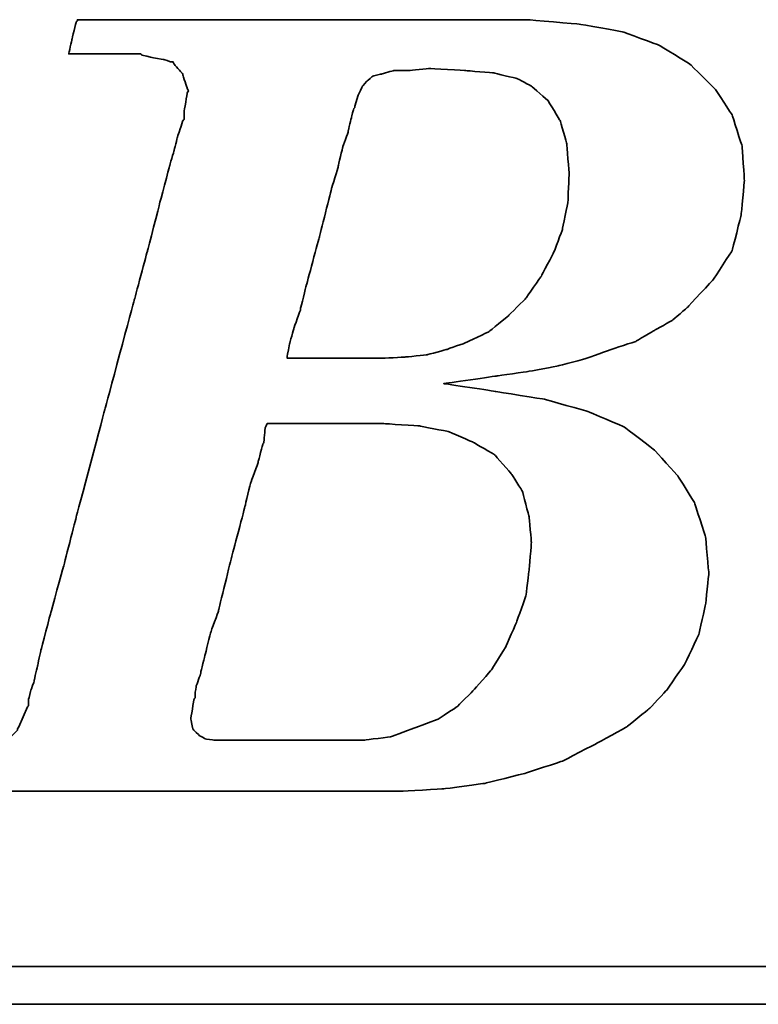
# Model space of a CAD drawing. Header units: millimetres. Extents: x 206 to 363, y 470 to 558.
# Tile 29 of 46: x 324.92 to 326.49, y 514.51 to 516.59. Entities that reach past the tile are written whole.
import ezdxf

# ---------------------------------------------------------------- set-up
doc = ezdxf.new("R2010")
doc.units = ezdxf.units.MM
doc.header["$LTSCALE"] = 0.1
doc.layers.add('DIM', color=4, linetype='CONTINUOUS')
doc.layers.add('layer 1', color=7, linetype='CONTINUOUS')

# ---------------------------------------------------------------- blocks, each defined once
blk = doc.blocks.new('TBI MOTION logo(完整正式版)')
at = {"layer": 'layer 1', "color": 22, "lineweight": 35}
for points, knots in [([(-64.65375, -6.86375), (-64.65375, -6.86375), (-64.84375, -7.29625), (-64.84375, -7.29625), (-64.84375, -7.29625), (-64.84375, -7.29625), (-64.86875, -7.34375), (-64.86875, -7.34375), (-64.86875, -7.34375), (-64.86875, -7.34375), (-64.86875, -7.36875), (-64.86875, -7.36875), (-64.86875, -7.36875), (-64.86875, -7.36875), (-65.15375, -7.65375), (-65.15375, -7.65375), (-65.15375, -7.65375), (-65.15375, -7.65375), (-65.17875, -7.65375), (-65.17875, -7.65375), (-65.17875, -7.65375), (-65.17875, -7.65375), (-65.20375, -7.67875), (-65.20375, -7.67875), (-65.20375, -7.67875), (-65.20375, -7.67875), (-65.58875, -7.87125), (-65.58875, -7.87125), (-65.58875, -7.87125), (-65.58875, -7.87125), (-65.63375, -7.87125), (-65.63375, -7.87125), (-65.63375, -7.87125), (-65.63375, -7.87125), (-65.65875, -7.89375), (-65.65875, -7.89375), (-65.65875, -7.89375), (-65.65875, -7.89375), (-66.09375, -7.94375), (-66.09375, -7.94375), (-66.09375, -7.94375), (-66.09375, -7.94375), (-66.11375, -7.94375), (-66.11375, -7.94375), (-66.11375, -7.94375), (-66.11375, -7.94375), (-66.16375, -7.94375), (-66.16375, -7.94375), (-66.16375, -7.94375), (-66.16375, -7.94375), (-66.30875, -7.94375), (-66.30875, -7.94375), (-66.30875, -7.94375), (-66.30875, -7.94375), (-66.69375, -7.94375), (-66.69375, -7.94375), (-66.69375, -7.94375), (-66.69375, -7.94375), (-67.07375, -7.94375), (-67.07375, -7.94375), (-67.07375, -7.94375), (-67.07375, -7.94375), (-67.12375, -7.94375), (-67.12375, -7.94375), (-67.12375, -7.94375), (-67.12375, -7.94375), (-67.12375, -7.96625), (-67.12375, -7.96625), (-67.12375, -7.96625), (-67.12375, -7.96625), (-67.14875, -7.99125), (-67.14875, -7.99125), (-67.14875, -7.99125), (-67.14875, -7.99125), (-67.24375, -8.34875), (-67.24375, -8.34875), (-67.24375, -8.34875), (-67.24375, -8.34875), (-67.31375, -8.68625), (-67.31375, -8.68625), (-67.31375, -8.68625), (-67.31375, -8.68625), (-67.26875, -8.68625), (-67.26875, -8.68625), (-67.26875, -8.68625), (-67.26875, -8.68625), (-67.07375, -8.68625), (-67.07375, -8.68625), (-67.07375, -8.68625), (-67.07375, -8.68625), (-66.54875, -8.68625), (-66.54875, -8.68625), (-66.54875, -8.68625), (-66.54875, -8.68625), (-65.82625, -8.68625), (-65.82625, -8.68625), (-65.82625, -8.68625), (-65.82625, -8.68625), (-65.01375, -8.68625), (-65.01375, -8.68625), (-65.01375, -8.68625), (-65.01375, -8.68625), (-64.05375, -8.68625), (-64.05375, -8.68625), (-64.05375, -8.68625), (-64.05375, -8.68625), (-62.08375, -8.68625), (-62.08375, -8.68625), (-62.08375, -8.68625), (-62.08375, -8.68625), (-60.06875, -8.68625), (-60.06875, -8.68625), (-60.06875, -8.68625), (-60.06875, -8.68625), (-59.10875, -8.68625), (-59.10875, -8.68625), (-59.10875, -8.68625), (-59.10875, -8.68625), (-58.29375, -8.68625), (-58.29375, -8.68625), (-58.29375, -8.68625), (-58.29375, -8.68625), (-57.57375, -8.68625), (-57.57375, -8.68625), (-57.57375, -8.68625), (-57.57375, -8.68625), (-57.04875, -8.68625), (-57.04875, -8.68625), (-57.04875, -8.68625), (-57.04875, -8.68625), (-56.85375, -8.68625), (-56.85375, -8.68625), (-56.85375, -8.68625), (-56.85375, -8.68625), (-56.70875, -8.68625), (-56.70875, -8.68625), (-56.70875, -8.68625), (-56.70875, -8.68625), (-56.61375, -8.68625), (-56.61375, -8.68625), (-56.61375, -8.68625), (-56.61375, -8.68625), (-56.56875, -8.68625), (-56.56875, -8.68625), (-56.56875, -8.68625), (-56.56875, -8.68625), (-55.65375, -8.63875), (-55.65375, -8.63875), (-55.65375, -8.63875), (-55.65375, -8.63875), (-54.76875, -8.51875), (-54.76875, -8.51875), (-54.76875, -8.51875), (-54.76875, -8.51875), (-53.90375, -8.30375), (-53.90375, -8.30375), (-53.90375, -8.30375), (-53.90375, -8.30375), (-53.08875, -8.03875), (-53.08875, -8.03875), (-53.08875, -8.03875), (-53.08875, -8.03875), (-52.34375, -7.65375), (-52.34375, -7.65375), (-52.34375, -7.65375), (-52.34375, -7.65375), (-51.69875, -7.29625), (-51.69875, -7.29625), (-51.69875, -7.29625), (-51.69875, -7.29625), (-51.21875, -6.91125), (-51.21875, -6.91125), (-51.21875, -6.91125), (-51.21875, -6.91125), (-50.83375, -6.50375), (-50.83375, -6.50375), (-50.83375, -6.50375), (-50.83375, -6.50375), (-50.44875, -5.94875), (-50.44875, -5.94875), (-50.44875, -5.94875), (-50.44875, -5.94875), (-50.13875, -5.30375), (-50.13875, -5.30375), (-50.13875, -5.30375), (-50.13875, -5.30375), (-49.99375, -4.65375), (-49.99375, -4.65375), (-49.99375, -4.65375), (-49.99375, -4.65375), (-49.92375, -3.98375), (-49.92375, -3.98375), (-49.92375, -3.98375), (-49.92375, -3.98375), (-49.99375, -3.19374), (-49.99375, -3.19374), (-49.99375, -3.19374), (-49.99375, -3.19374), (-50.23374, -2.44874), (-50.23374, -2.44874), (-50.23374, -2.44874), (-50.23374, -2.44874), (-50.59375, -1.87374), (-50.59375, -1.87374), (-50.59375, -1.87374), (-50.59375, -1.87374), (-51.09875, -1.31874), (-51.09875, -1.31874), (-51.09875, -1.31874), (-51.09875, -1.31874), (-51.74375, -0.81875), (-51.74375, -0.81875), (-51.74375, -0.81875), (-51.74375, -0.81875), (-52.53875, -0.48125), (-52.53875, -0.48125), (-52.53875, -0.48125), (-52.53875, -0.48125), (-53.47375, -0.21875), (-53.47375, -0.21875), (-53.47375, -0.21875), (-53.47375, -0.21875), (-54.52875, -0.04874), (-54.52875, -0.04874), (-54.52875, -0.04874), (-54.52875, -0.04874), (-55.65375, 0.12125), (-55.65375, 0.12125), (-55.65375, 0.12125), (-55.65375, 0.12125), (-54.50375, 0.28624), (-54.50375, 0.28624), (-54.50375, 0.28624), (-54.50375, 0.28624), (-53.83375, 0.38124), (-53.83375, 0.38124), (-53.83375, 0.38124), (-53.83375, 0.38124), (-53.18375, 0.50125), (-53.18375, 0.50125), (-53.18375, 0.50125), (-53.18375, 0.50125), (-52.55875, 0.66874), (-52.55875, 0.66874), (-52.55875, 0.66874), (-52.55875, 0.66874), (-52.03375, 0.86124), (-52.03375, 0.86124), (-52.03375, 0.86124), (-52.03375, 0.86124), (-51.50374, 1.03124), (-51.50374, 1.03124), (-51.50374, 1.03124), (-51.50374, 1.03124), (-51.09875, 1.27125), (-51.09875, 1.27125), (-51.09875, 1.27125), (-51.09875, 1.27125), (-50.71375, 1.48624), (-50.71375, 1.48624), (-50.71375, 1.48624), (-50.71375, 1.48624), (-50.37625, 1.77625), (-50.37625, 1.77625), (-50.37625, 1.77625), (-50.37625, 1.77625), (-49.82375, 2.37625), (-49.82375, 2.37625), (-49.82375, 2.37625), (-49.82375, 2.37625), (-49.41875, 2.99625), (-49.41875, 2.99625), (-49.41875, 2.99625), (-49.41875, 2.99625), (-49.22375, 3.76625), (-49.22375, 3.76625), (-49.22375, 3.76625), (-49.22375, 3.76625), (-49.15375, 4.50874), (-49.15375, 4.50874), (-49.15375, 4.50874), (-49.15375, 4.50874), (-49.20375, 5.25125), (-49.20375, 5.25125), (-49.20375, 5.25125), (-49.20375, 5.25125), (-49.41875, 5.92625), (-49.41875, 5.92625), (-49.41875, 5.92625), (-49.41875, 5.92625), (-49.77875, 6.47625), (-49.77875, 6.47625), (-49.77875, 6.47625), (-49.77875, 6.47625), (-50.33125, 7.02624), (-50.33125, 7.02624), (-50.33125, 7.02624), (-50.33125, 7.02624), (-51.00125, 7.43625), (-51.00125, 7.43625), (-51.00125, 7.43625), (-51.00125, 7.43625), (-51.79375, 7.72625), (-51.79375, 7.72625), (-51.79375, 7.72625), (-51.79375, 7.72625), (-52.72875, 7.89124), (-52.72875, 7.89124), (-52.72875, 7.89124), (-52.72875, 7.89124), (-53.83375, 7.98625), (-53.83375, 7.98625), (-53.83375, 7.98625), (-53.83375, 7.98625), (-53.92875, 7.98625), (-53.92875, 7.98625), (-53.92875, 7.98625), (-53.92875, 7.98625), (-54.26375, 7.98625), (-54.26375, 7.98625), (-54.26375, 7.98625), (-54.26375, 7.98625), (-54.74375, 7.98625), (-54.74375, 7.98625), (-54.74375, 7.98625), (-54.74375, 7.98625), (-55.36875, 7.98625), (-55.36875, 7.98625), (-55.36875, 7.98625), (-55.36875, 7.98625), (-56.13375, 7.98625), (-56.13375, 7.98625), (-56.13375, 7.98625), (-56.13375, 7.98625), (-56.94875, 7.98625), (-56.94875, 7.98625), (-56.94875, 7.98625), (-56.94875, 7.98625), (-58.77625, 7.98625), (-58.77625, 7.98625), (-58.77625, 7.98625), (-58.77625, 7.98625), (-60.59875, 7.98625), (-60.59875, 7.98625), (-60.59875, 7.98625), (-60.59875, 7.98625), (-61.41375, 7.98625), (-61.41375, 7.98625), (-61.41375, 7.98625), (-61.41375, 7.98625), (-62.17875, 7.98625), (-62.17875, 7.98625), (-62.17875, 7.98625), (-62.17875, 7.98625), (-62.80375, 7.98625), (-62.80375, 7.98625), (-62.80375, 7.98625), (-62.80375, 7.98625), (-63.30625, 7.98625), (-63.30625, 7.98625), (-63.30625, 7.98625), (-63.30625, 7.98625), (-63.57375, 7.98625), (-63.57375, 7.98625), (-63.57375, 7.98625), (-63.57375, 7.98625), (-63.57375, 7.96375), (-63.57375, 7.96375), (-63.57375, 7.96375), (-63.57375, 7.96375), (-63.59875, 7.94125), (-63.59875, 7.94125), (-63.59875, 7.94125), (-63.59875, 7.94125), (-63.69375, 7.55625), (-63.69375, 7.55625), (-63.69375, 7.55625), (-63.69375, 7.55625), (-63.76375, 7.24624), (-63.76375, 7.24624), (-63.76375, 7.24624), (-63.76375, 7.24624), (-63.23875, 7.24624), (-63.23875, 7.24624), (-63.23875, 7.24624), (-63.23875, 7.24624), (-62.75875, 7.24624), (-62.75875, 7.24624), (-62.75875, 7.24624), (-62.75875, 7.24624), (-62.61125, 7.24624), (-62.61125, 7.24624), (-62.61125, 7.24624), (-62.61125, 7.24624), (-62.56625, 7.24624), (-62.56625, 7.24624), (-62.56625, 7.24624), (-62.56625, 7.24624), (-62.22875, 7.24624), (-62.22875, 7.24624), (-62.22875, 7.24624), (-62.22875, 7.24624), (-62.20375, 7.24624), (-62.20375, 7.24624), (-62.20375, 7.24624), (-62.20375, 7.24624), (-62.17875, 7.21875), (-62.17875, 7.21875), (-62.17875, 7.21875), (-62.17875, 7.21875), (-61.96375, 7.17125), (-61.96375, 7.17125), (-61.96375, 7.17125), (-61.96375, 7.17125), (-61.72375, 7.12624), (-61.72375, 7.12624), (-61.72375, 7.12624), (-61.72375, 7.12624), (-61.70375, 7.12624), (-61.70375, 7.12624), (-61.70375, 7.12624), (-61.70375, 7.12624), (-61.55875, 7.07624), (-61.55875, 7.07624), (-61.55875, 7.07624), (-61.55875, 7.07624), (-61.50875, 7.07624), (-61.50875, 7.07624), (-61.50875, 7.07624), (-61.50875, 7.07624), (-61.48375, 7.02624), (-61.48375, 7.02624), (-61.48375, 7.02624), (-61.48375, 7.02624), (-61.31875, 6.83375), (-61.31875, 6.83375), (-61.31875, 6.83375), (-61.31875, 6.83375), (-61.29375, 6.81125), (-61.29375, 6.81125), (-61.29375, 6.81125), (-61.29375, 6.81125), (-61.29375, 6.78625), (-61.29375, 6.78625), (-61.29375, 6.78625), (-61.29375, 6.78625), (-61.19875, 6.50124), (-61.19875, 6.50124), (-61.19875, 6.50124), (-61.19875, 6.50124), (-61.17375, 6.45124), (-61.17375, 6.45124), (-61.17375, 6.45124), (-61.17375, 6.45124), (-61.19875, 6.40625), (-61.19875, 6.40625), (-61.19875, 6.40625), (-61.19875, 6.40625), (-61.26875, 5.99624), (-61.26875, 5.99624), (-61.26875, 5.99624), (-61.26875, 5.99624), (-61.26875, 5.85125), (-61.26875, 5.85125), (-61.26875, 5.85125), (-61.26875, 5.85125), (-61.26875, 5.82625), (-61.26875, 5.82625), (-61.26875, 5.82625), (-61.26875, 5.82625), (-61.29375, 5.80625), (-61.29375, 5.80625), (-61.29375, 5.80625), (-61.29375, 5.80625), (-61.34125, 5.66125), (-61.34125, 5.66125), (-61.34125, 5.66125), (-61.34125, 5.66125), (-61.41375, 5.44625), (-61.41375, 5.44625), (-61.41375, 5.44625), (-61.41375, 5.44625), (-61.48375, 5.15625), (-61.48375, 5.15625), (-61.48375, 5.15625), (-61.48375, 5.15625), (-61.58375, 4.82124), (-61.58375, 4.82124), (-61.58375, 4.82124), (-61.58375, 4.82124), (-61.79875, 4.00375), (-61.79875, 4.00375), (-61.79875, 4.00375), (-61.79875, 4.00375), (-62.05875, 2.99625), (-62.05875, 2.99625), (-62.05875, 2.99625), (-62.05875, 2.99625), (-62.34875, 1.91625), (-62.34875, 1.91625), (-62.34875, 1.91625), (-62.34875, 1.91625), (-62.97375, -0.41124), (-62.97375, -0.41124), (-62.97375, -0.41124), (-62.97375, -0.41124), (-63.59875, -2.75875), (-63.59875, -2.75875), (-63.59875, -2.75875), (-63.59875, -2.75875), (-63.88375, -3.86374), (-63.88375, -3.86374), (-63.88375, -3.86374), (-63.88375, -3.86374), (-64.14875, -4.82374), (-64.14875, -4.82374), (-64.14875, -4.82374), (-64.14875, -4.82374), (-64.36375, -5.64125), (-64.36375, -5.64125), (-64.36375, -5.64125), (-64.36375, -5.64125), (-64.43625, -5.97625), (-64.43625, -5.97625), (-64.43625, -5.97625), (-64.43625, -5.97625), (-64.50875, -6.28625), (-64.50875, -6.28625), (-64.50875, -6.28625), (-64.50875, -6.28625), (-64.50875, -6.30875), (-64.50875, -6.30875), (-64.50875, -6.30875), (-64.50875, -6.30875), (-64.57875, -6.50375), (-64.57875, -6.50375), (-64.57875, -6.50375), (-64.57875, -6.50375), (-64.62875, -6.69625), (-64.62875, -6.69625), (-64.62875, -6.69625), (-64.62875, -6.69625), (-64.62875, -6.76875), (-64.62875, -6.76875), (-64.62875, -6.76875), (-64.62875, -6.76875), (-64.62875, -6.81375), (-64.62875, -6.81375), (-64.62875, -6.81375), (-64.62875, -6.81375), (-64.62875, -6.83875), (-64.62875, -6.83875), (-64.62875, -6.83875), (-64.62875, -6.83875), (-64.65375, -6.86375), (-64.65375, -6.86375)], [0, 0, 0, 0, 0.00719424, 0.00719424, 0.00719424, 0.00719425, 0.01438849, 0.01438849, 0.01438849, 0.0143885, 0.02158273, 0.02158273, 0.02158273, 0.02158274, 0.02877698, 0.02877698, 0.02877698, 0.02877699, 0.03597122, 0.03597122, 0.03597122, 0.03597123, 0.04316547, 0.04316547, 0.04316547, 0.04316548, 0.05035971, 0.05035971, 0.05035971, 0.05035972, 0.05755396, 0.05755396, 0.05755396, 0.05755397, 0.0647482, 0.0647482, 0.0647482, 0.06474821, 0.07194245, 0.07194245, 0.07194245, 0.07194246, 0.07913669, 0.07913669, 0.07913669, 0.0791367, 0.08633094, 0.08633094, 0.08633094, 0.08633095, 0.09352518, 0.09352518, 0.09352518, 0.09352519, 0.10071942, 0.10071942, 0.10071942, 0.10071943, 0.10791367, 0.10791367, 0.10791367, 0.10791368, 0.11510791, 0.11510791, 0.11510791, 0.11510792, 0.12230216, 0.12230216, 0.12230216, 0.12230217, 0.1294964, 0.1294964, 0.1294964, 0.12949641, 0.13669065, 0.13669065, 0.13669065, 0.13669066, 0.14388489, 0.14388489, 0.14388489, 0.1438849, 0.15107914, 0.15107914, 0.15107914, 0.15107915, 0.15827338, 0.15827338, 0.15827338, 0.15827339, 0.16546763, 0.16546763, 0.16546763, 0.16546764, 0.17266187, 0.17266187, 0.17266187, 0.17266188, 0.17985612, 0.17985612, 0.17985612, 0.17985613, 0.18705036, 0.18705036, 0.18705036, 0.18705037, 0.1942446, 0.1942446, 0.1942446, 0.19424461, 0.20143885, 0.20143885, 0.20143885, 0.20143886, 0.20863309, 0.20863309, 0.20863309, 0.2086331, 0.21582734, 0.21582734, 0.21582734, 0.21582735, 0.22302158, 0.22302158, 0.22302158, 0.22302159, 0.23021583, 0.23021583, 0.23021583, 0.23021584, 0.23741007, 0.23741007, 0.23741007, 0.23741008, 0.24460432, 0.24460432, 0.24460432, 0.24460433, 0.25179856, 0.25179856, 0.25179856, 0.25179857, 0.25899281, 0.25899281, 0.25899281, 0.25899282, 0.26618705, 0.26618705, 0.26618705, 0.26618706, 0.27338129, 0.27338129, 0.27338129, 0.2733813, 0.28057554, 0.28057554, 0.28057554, 0.28057555, 0.28776978, 0.28776978, 0.28776978, 0.28776979, 0.29496403, 0.29496403, 0.29496403, 0.29496404, 0.30215827, 0.30215827, 0.30215827, 0.30215828, 0.30935252, 0.30935252, 0.30935252, 0.30935253, 0.31654676, 0.31654676, 0.31654676, 0.31654677, 0.32374101, 0.32374101, 0.32374101, 0.32374102, 0.33093525, 0.33093525, 0.33093525, 0.33093526, 0.3381295, 0.3381295, 0.3381295, 0.33812951, 0.34532374, 0.34532374, 0.34532374, 0.34532375, 0.35251799, 0.35251799, 0.35251799, 0.352518, 0.35971223, 0.35971223, 0.35971223, 0.35971224, 0.36690647, 0.36690647, 0.36690647, 0.36690648, 0.37410072, 0.37410072, 0.37410072, 0.37410073, 0.38129496, 0.38129496, 0.38129496, 0.38129497, 0.38848921, 0.38848921, 0.38848921, 0.38848922, 0.39568345, 0.39568345, 0.39568345, 0.39568346, 0.4028777, 0.4028777, 0.4028777, 0.40287771, 0.41007194, 0.41007194, 0.41007194, 0.41007195, 0.41726619, 0.41726619, 0.41726619, 0.4172662, 0.42446043, 0.42446043, 0.42446043, 0.42446044, 0.43165468, 0.43165468, 0.43165468, 0.43165469, 0.43884892, 0.43884892, 0.43884892, 0.43884893, 0.44604317, 0.44604317, 0.44604317, 0.44604318, 0.45323741, 0.45323741, 0.45323741, 0.45323742, 0.46043165, 0.46043165, 0.46043165, 0.46043166, 0.4676259, 0.4676259, 0.4676259, 0.46762591, 0.47482014, 0.47482014, 0.47482014, 0.47482015, 0.48201439, 0.48201439, 0.48201439, 0.4820144, 0.48920863, 0.48920863, 0.48920863, 0.48920864, 0.49640288, 0.49640288, 0.49640288, 0.49640289, 0.50359712, 0.50359712, 0.50359712, 0.50359713, 0.51079137, 0.51079137, 0.51079137, 0.51079138, 0.51798561, 0.51798561, 0.51798561, 0.51798562, 0.52517986, 0.52517986, 0.52517986, 0.52517987, 0.5323741, 0.5323741, 0.5323741, 0.53237411, 0.53956835, 0.53956835, 0.53956835, 0.53956836, 0.54676259, 0.54676259, 0.54676259, 0.5467626, 0.55395683, 0.55395683, 0.55395683, 0.55395684, 0.56115108, 0.56115108, 0.56115108, 0.56115109, 0.56834532, 0.56834532, 0.56834532, 0.56834533, 0.57553957, 0.57553957, 0.57553957, 0.57553958, 0.58273381, 0.58273381, 0.58273381, 0.58273382, 0.58992806, 0.58992806, 0.58992806, 0.58992807, 0.5971223, 0.5971223, 0.5971223, 0.59712231, 0.60431655, 0.60431655, 0.60431655, 0.60431656, 0.61151079, 0.61151079, 0.61151079, 0.6115108, 0.61870504, 0.61870504, 0.61870504, 0.61870505, 0.62589928, 0.62589928, 0.62589928, 0.62589929, 0.63309353, 0.63309353, 0.63309353, 0.63309354, 0.64028777, 0.64028777, 0.64028777, 0.64028778, 0.64748201, 0.64748201, 0.64748201, 0.64748202, 0.65467626, 0.65467626, 0.65467626, 0.65467627, 0.6618705, 0.6618705, 0.6618705, 0.66187051, 0.66906475, 0.66906475, 0.66906475, 0.66906476, 0.67625899, 0.67625899, 0.67625899, 0.676259, 0.68345324, 0.68345324, 0.68345324, 0.68345325, 0.69064748, 0.69064748, 0.69064748, 0.69064749, 0.69784173, 0.69784173, 0.69784173, 0.69784174, 0.70503597, 0.70503597, 0.70503597, 0.70503598, 0.71223022, 0.71223022, 0.71223022, 0.71223023, 0.71942446, 0.71942446, 0.71942446, 0.71942447, 0.72661871, 0.72661871, 0.72661871, 0.72661872, 0.73381295, 0.73381295, 0.73381295, 0.73381296, 0.74100719, 0.74100719, 0.74100719, 0.7410072, 0.74820144, 0.74820144, 0.74820144, 0.74820145, 0.75539568, 0.75539568, 0.75539568, 0.75539569, 0.76258993, 0.76258993, 0.76258993, 0.76258994, 0.76978417, 0.76978417, 0.76978417, 0.76978418, 0.77697842, 0.77697842, 0.77697842, 0.77697843, 0.78417266, 0.78417266, 0.78417266, 0.78417267, 0.79136691, 0.79136691, 0.79136691, 0.79136692, 0.79856115, 0.79856115, 0.79856115, 0.79856116, 0.8057554, 0.8057554, 0.8057554, 0.80575541, 0.81294964, 0.81294964, 0.81294964, 0.81294965, 0.82014388, 0.82014388, 0.82014388, 0.82014389, 0.82733813, 0.82733813, 0.82733813, 0.82733814, 0.83453237, 0.83453237, 0.83453237, 0.83453238, 0.84172662, 0.84172662, 0.84172662, 0.84172663, 0.84892086, 0.84892086, 0.84892086, 0.84892087, 0.85611511, 0.85611511, 0.85611511, 0.85611512, 0.86330935, 0.86330935, 0.86330935, 0.86330936, 0.8705036, 0.8705036, 0.8705036, 0.87050361, 0.87769784, 0.87769784, 0.87769784, 0.87769785, 0.88489209, 0.88489209, 0.88489209, 0.8848921, 0.89208633, 0.89208633, 0.89208633, 0.89208634, 0.89928058, 0.89928058, 0.89928058, 0.89928059, 0.90647482, 0.90647482, 0.90647482, 0.90647483, 0.91366906, 0.91366906, 0.91366906, 0.91366907, 0.92086331, 0.92086331, 0.92086331, 0.92086332, 0.92805755, 0.92805755, 0.92805755, 0.92805756, 0.9352518, 0.9352518, 0.9352518, 0.93525181, 0.94244604, 0.94244604, 0.94244604, 0.94244605, 0.94964029, 0.94964029, 0.94964029, 0.9496403, 0.95683453, 0.95683453, 0.95683453, 0.95683454, 0.96402878, 0.96402878, 0.96402878, 0.96402879, 0.97122302, 0.97122302, 0.97122302, 0.97122303, 0.97841727, 0.97841727, 0.97841727, 0.97841728, 0.98561151, 0.98561151, 0.98561151, 0.98561152, 0.99280576, 0.99280576, 0.99280576, 0.99280577, 1, 1, 1, 1]), ([(-57.50375, 6.35625), (-57.50375, 6.35625), (-57.57375, 6.11625), (-57.57375, 6.11625), (-57.57375, 6.11625), (-57.57375, 6.11625), (-57.57375, 6.09125), (-57.57375, 6.09125), (-57.57375, 6.09125), (-57.57375, 6.09125), (-57.59875, 6.06625), (-57.59875, 6.06625), (-57.59875, 6.06625), (-57.59875, 6.06625), (-57.64875, 5.87625), (-57.64875, 5.87625), (-57.64875, 5.87625), (-57.64875, 5.87625), (-57.71875, 5.58875), (-57.71875, 5.58875), (-57.71875, 5.58875), (-57.71875, 5.58875), (-57.71875, 5.56625), (-57.71875, 5.56625), (-57.71875, 5.56625), (-57.71875, 5.56625), (-57.83875, 5.23125), (-57.83875, 5.23125), (-57.83875, 5.23125), (-57.83875, 5.23125), (-57.93625, 4.82124), (-57.93625, 4.82124), (-57.93625, 4.82124), (-57.93625, 4.82124), (-57.93625, 4.79624), (-57.93625, 4.79624), (-57.93625, 4.79624), (-57.93625, 4.79624), (-58.07875, 4.34125), (-58.07875, 4.34125), (-58.07875, 4.34125), (-58.07875, 4.34125), (-58.34375, 3.28625), (-58.34375, 3.28625), (-58.34375, 3.28625), (-58.34375, 3.28625), (-58.62875, 2.23124), (-58.62875, 2.23124), (-58.62875, 2.23124), (-58.62875, 2.23124), (-58.74875, 1.75125), (-58.74875, 1.75125), (-58.74875, 1.75125), (-58.74875, 1.75125), (-58.74875, 1.72625), (-58.74875, 1.72625), (-58.74875, 1.72625), (-58.74875, 1.72625), (-58.89375, 1.31625), (-58.89375, 1.31625), (-58.89375, 1.31625), (-58.89375, 1.31625), (-58.98875, 0.98124), (-58.98875, 0.98124), (-58.98875, 0.98124), (-58.98875, 0.98124), (-59.03875, 0.71625), (-59.03875, 0.71625), (-59.03875, 0.71625), (-59.03875, 0.71625), (-59.03875, 0.66874), (-59.03875, 0.66874), (-59.03875, 0.66874), (-59.03875, 0.66874), (-58.91875, 0.66874), (-58.91875, 0.66874), (-58.91875, 0.66874), (-58.91875, 0.66874), (-58.53375, 0.66874), (-58.53375, 0.66874), (-58.53375, 0.66874), (-58.53375, 0.66874), (-58.10375, 0.66874), (-58.10375, 0.66874), (-58.10375, 0.66874), (-58.10375, 0.66874), (-57.66875, 0.66874), (-57.66875, 0.66874), (-57.66875, 0.66874), (-57.66875, 0.66874), (-57.33375, 0.66874), (-57.33375, 0.66874), (-57.33375, 0.66874), (-57.33375, 0.66874), (-57.09375, 0.66874), (-57.09375, 0.66874), (-57.09375, 0.66874), (-57.09375, 0.66874), (-56.99875, 0.66874), (-56.99875, 0.66874), (-56.99875, 0.66874), (-56.99875, 0.66874), (-56.49375, 0.69374), (-56.49375, 0.69374), (-56.49375, 0.69374), (-56.49375, 0.69374), (-56.01375, 0.74374), (-56.01375, 0.74374), (-56.01375, 0.74374), (-56.01375, 0.74374), (-55.58375, 0.86124), (-55.58375, 0.86124), (-55.58375, 0.86124), (-55.58375, 0.86124), (-55.17375, 1.00624), (-55.17375, 1.00624), (-55.17375, 1.00624), (-55.17375, 1.00624), (-54.67375, 1.24625), (-54.67375, 1.24625), (-54.67375, 1.24625), (-54.67375, 1.24625), (-54.26375, 1.58124), (-54.26375, 1.58124), (-54.26375, 1.58124), (-54.26375, 1.58124), (-53.87875, 1.96374), (-53.87875, 1.96374), (-53.87875, 1.96374), (-53.87875, 1.96374), (-53.54375, 2.44625), (-53.54375, 2.44625), (-53.54375, 2.44625), (-53.54375, 2.44625), (-53.27875, 2.95125), (-53.27875, 2.95125), (-53.27875, 2.95125), (-53.27875, 2.95125), (-53.08875, 3.45124), (-53.08875, 3.45124), (-53.08875, 3.45124), (-53.08875, 3.45124), (-52.96875, 4.05124), (-52.96875, 4.05124), (-52.96875, 4.05124), (-52.96875, 4.05124), (-52.94375, 4.65125), (-52.94375, 4.65125), (-52.94375, 4.65125), (-52.94375, 4.65125), (-52.99375, 5.30125), (-52.99375, 5.30125), (-52.99375, 5.30125), (-52.99375, 5.30125), (-53.13875, 5.80625), (-53.13875, 5.80625), (-53.13875, 5.80625), (-53.13875, 5.80625), (-53.39875, 6.23625), (-53.39875, 6.23625), (-53.39875, 6.23625), (-53.39875, 6.23625), (-53.75875, 6.54875), (-53.75875, 6.54875), (-53.75875, 6.54875), (-53.75875, 6.54875), (-54.07375, 6.71625), (-54.07375, 6.71625), (-54.07375, 6.71625), (-54.07375, 6.71625), (-54.57375, 6.83375), (-54.57375, 6.83375), (-54.57375, 6.83375), (-54.57375, 6.83375), (-55.17375, 6.88625), (-55.17375, 6.88625), (-55.17375, 6.88625), (-55.17375, 6.88625), (-55.96875, 6.93125), (-55.96875, 6.93125), (-55.96875, 6.93125), (-55.96875, 6.93125), (-56.39875, 6.88625), (-56.39875, 6.88625), (-56.39875, 6.88625), (-56.39875, 6.88625), (-56.42125, 6.88625), (-56.42125, 6.88625), (-56.42125, 6.88625), (-56.42125, 6.88625), (-56.73375, 6.88625), (-56.73375, 6.88625), (-56.73375, 6.88625), (-56.73375, 6.88625), (-56.99875, 6.81125), (-56.99875, 6.81125), (-56.99875, 6.81125), (-56.99875, 6.81125), (-57.02375, 6.81125), (-57.02375, 6.81125), (-57.02375, 6.81125), (-57.02375, 6.81125), (-57.18875, 6.76625), (-57.18875, 6.76625), (-57.18875, 6.76625), (-57.18875, 6.76625), (-57.30875, 6.66625), (-57.30875, 6.66625), (-57.30875, 6.66625), (-57.30875, 6.66625), (-57.40875, 6.54875), (-57.40875, 6.54875), (-57.40875, 6.54875), (-57.40875, 6.54875), (-57.50375, 6.35625), (-57.50375, 6.35625)], [0, 0, 0, 0, 0.01851852, 0.01851852, 0.01851852, 0.01851853, 0.03703704, 0.03703704, 0.03703704, 0.03703705, 0.05555556, 0.05555556, 0.05555556, 0.05555557, 0.07407407, 0.07407407, 0.07407407, 0.07407408, 0.09259259, 0.09259259, 0.09259259, 0.0925926, 0.11111111, 0.11111111, 0.11111111, 0.11111112, 0.12962963, 0.12962963, 0.12962963, 0.12962964, 0.14814815, 0.14814815, 0.14814815, 0.14814816, 0.16666667, 0.16666667, 0.16666667, 0.16666668, 0.18518519, 0.18518519, 0.18518519, 0.1851852, 0.2037037, 0.2037037, 0.2037037, 0.20370371, 0.22222222, 0.22222222, 0.22222222, 0.22222223, 0.24074074, 0.24074074, 0.24074074, 0.24074075, 0.25925926, 0.25925926, 0.25925926, 0.25925927, 0.27777778, 0.27777778, 0.27777778, 0.27777779, 0.2962963, 0.2962963, 0.2962963, 0.29629631, 0.31481481, 0.31481481, 0.31481481, 0.31481482, 0.33333333, 0.33333333, 0.33333333, 0.33333334, 0.35185185, 0.35185185, 0.35185185, 0.35185186, 0.37037037, 0.37037037, 0.37037037, 0.37037038, 0.38888889, 0.38888889, 0.38888889, 0.3888889, 0.40740741, 0.40740741, 0.40740741, 0.40740742, 0.42592593, 0.42592593, 0.42592593, 0.42592594, 0.44444444, 0.44444444, 0.44444444, 0.44444445, 0.46296296, 0.46296296, 0.46296296, 0.46296297, 0.48148148, 0.48148148, 0.48148148, 0.48148149, 0.5, 0.5, 0.5, 0.50000001, 0.51851852, 0.51851852, 0.51851852, 0.51851853, 0.53703704, 0.53703704, 0.53703704, 0.53703705, 0.55555556, 0.55555556, 0.55555556, 0.55555557, 0.57407407, 0.57407407, 0.57407407, 0.57407408, 0.59259259, 0.59259259, 0.59259259, 0.5925926, 0.61111111, 0.61111111, 0.61111111, 0.61111112, 0.62962963, 0.62962963, 0.62962963, 0.62962964, 0.64814815, 0.64814815, 0.64814815, 0.64814816, 0.66666667, 0.66666667, 0.66666667, 0.66666668, 0.68518519, 0.68518519, 0.68518519, 0.6851852, 0.7037037, 0.7037037, 0.7037037, 0.70370371, 0.72222222, 0.72222222, 0.72222222, 0.72222223, 0.74074074, 0.74074074, 0.74074074, 0.74074075, 0.75925926, 0.75925926, 0.75925926, 0.75925927, 0.77777778, 0.77777778, 0.77777778, 0.77777779, 0.7962963, 0.7962963, 0.7962963, 0.79629631, 0.81481481, 0.81481481, 0.81481481, 0.81481482, 0.83333333, 0.83333333, 0.83333333, 0.83333334, 0.85185185, 0.85185185, 0.85185185, 0.85185186, 0.87037037, 0.87037037, 0.87037037, 0.87037038, 0.88888889, 0.88888889, 0.88888889, 0.8888889, 0.90740741, 0.90740741, 0.90740741, 0.90740742, 0.92592593, 0.92592593, 0.92592593, 0.92592594, 0.94444444, 0.94444444, 0.94444444, 0.94444445, 0.96296296, 0.96296296, 0.96296296, 0.96296297, 0.98148148, 0.98148148, 0.98148148, 0.98148149, 1, 1, 1, 1]), ([(-61.03125, -6.57375), (-61.03125, -6.57375), (-61.03125, -6.67125), (-61.03125, -6.67125), (-61.03125, -6.67125), (-61.03125, -6.67125), (-61.05375, -6.69625), (-61.05375, -6.69625), (-61.05375, -6.69625), (-61.05375, -6.69625), (-61.12375, -7.12875), (-61.12375, -7.12875), (-61.12375, -7.12875), (-61.12375, -7.12875), (-61.07875, -7.34375), (-61.07875, -7.34375), (-61.07875, -7.34375), (-61.07875, -7.34375), (-60.93375, -7.48875), (-60.93375, -7.48875), (-60.93375, -7.48875), (-60.93375, -7.48875), (-60.81375, -7.55625), (-60.81375, -7.55625), (-60.81375, -7.55625), (-60.81375, -7.55625), (-60.62375, -7.58375), (-60.62375, -7.58375), (-60.62375, -7.58375), (-60.62375, -7.58375), (-60.30875, -7.58375), (-60.30875, -7.58375), (-60.30875, -7.58375), (-60.30875, -7.58375), (-59.97375, -7.58375), (-59.97375, -7.58375), (-59.97375, -7.58375), (-59.97375, -7.58375), (-59.87875, -7.58375), (-59.87875, -7.58375), (-59.87875, -7.58375), (-59.87875, -7.58375), (-59.63625, -7.58375), (-59.63625, -7.58375), (-59.63625, -7.58375), (-59.63625, -7.58375), (-58.96875, -7.58375), (-58.96875, -7.58375), (-58.96875, -7.58375), (-58.96875, -7.58375), (-58.29375, -7.58375), (-58.29375, -7.58375), (-58.29375, -7.58375), (-58.29375, -7.58375), (-58.05375, -7.58375), (-58.05375, -7.58375), (-58.05375, -7.58375), (-58.05375, -7.58375), (-57.98375, -7.58375), (-57.98375, -7.58375), (-57.98375, -7.58375), (-57.98375, -7.58375), (-57.35875, -7.58375), (-57.35875, -7.58375), (-57.35875, -7.58375), (-57.35875, -7.58375), (-56.78375, -7.50875), (-56.78375, -7.50875), (-56.78375, -7.50875), (-56.78375, -7.50875), (-56.27875, -7.31875), (-56.27875, -7.31875), (-56.27875, -7.31875), (-56.27875, -7.31875), (-55.77375, -7.12875), (-55.77375, -7.12875), (-55.77375, -7.12875), (-55.77375, -7.12875), (-55.36875, -6.86375), (-55.36875, -6.86375), (-55.36875, -6.86375), (-55.36875, -6.86375), (-55.00875, -6.50375), (-55.00875, -6.50375), (-55.00875, -6.50375), (-55.00875, -6.50375), (-54.62375, -6.06875), (-54.62375, -6.06875), (-54.62375, -6.06875), (-54.62375, -6.06875), (-54.31375, -5.56875), (-54.31375, -5.56875), (-54.31375, -5.56875), (-54.31375, -5.56875), (-54.07375, -5.01625), (-54.07375, -5.01625), (-54.07375, -5.01625), (-54.07375, -5.01625), (-53.87875, -4.46374), (-53.87875, -4.46374), (-53.87875, -4.46374), (-53.87875, -4.46374), (-53.80875, -3.91375), (-53.80875, -3.91375), (-53.80875, -3.91375), (-53.80875, -3.91375), (-53.75875, -3.31375), (-53.75875, -3.31375), (-53.75875, -3.31375), (-53.75875, -3.31375), (-53.80875, -2.75875), (-53.80875, -2.75875), (-53.80875, -2.75875), (-53.80875, -2.75875), (-53.95375, -2.20875), (-53.95375, -2.20875), (-53.95375, -2.20875), (-53.95375, -2.20875), (-54.19375, -1.82625), (-54.19375, -1.82625), (-54.19375, -1.82625), (-54.19375, -1.82625), (-54.55375, -1.41875), (-54.55375, -1.41875), (-54.55375, -1.41875), (-54.55375, -1.41875), (-55.00875, -1.15125), (-55.00875, -1.15125), (-55.00875, -1.15125), (-55.00875, -1.15125), (-55.56125, -0.91375), (-55.56125, -0.91375), (-55.56125, -0.91375), (-55.56125, -0.91375), (-56.18125, -0.79375), (-56.18125, -0.79375), (-56.18125, -0.79375), (-56.18125, -0.79375), (-56.94875, -0.74374), (-56.94875, -0.74374), (-56.94875, -0.74374), (-56.94875, -0.74374), (-56.99875, -0.74374), (-56.99875, -0.74374), (-56.99875, -0.74374), (-56.99875, -0.74374), (-57.09375, -0.74374), (-57.09375, -0.74374), (-57.09375, -0.74374), (-57.09375, -0.74374), (-57.38375, -0.74374), (-57.38375, -0.74374), (-57.38375, -0.74374), (-57.38375, -0.74374), (-57.76875, -0.74374), (-57.76875, -0.74374), (-57.76875, -0.74374), (-57.76875, -0.74374), (-58.24625, -0.74374), (-58.24625, -0.74374), (-58.24625, -0.74374), (-58.24625, -0.74374), (-58.72875, -0.74374), (-58.72875, -0.74374), (-58.72875, -0.74374), (-58.72875, -0.74374), (-59.20875, -0.74374), (-59.20875, -0.74374), (-59.20875, -0.74374), (-59.20875, -0.74374), (-59.46875, -0.74374), (-59.46875, -0.74374), (-59.46875, -0.74374), (-59.46875, -0.74374), (-59.51625, -0.83875), (-59.51625, -0.83875), (-59.51625, -0.83875), (-59.51625, -0.83875), (-59.54375, -1.15125), (-59.54375, -1.15125), (-59.54375, -1.15125), (-59.54375, -1.15125), (-59.56375, -1.17874), (-59.56375, -1.17874), (-59.56375, -1.17874), (-59.56375, -1.17874), (-59.66375, -1.55875), (-59.66375, -1.55875), (-59.66375, -1.55875), (-59.66375, -1.55875), (-59.66375, -1.58375), (-59.66375, -1.58375), (-59.66375, -1.58375), (-59.66375, -1.58375), (-59.82875, -2.01874), (-59.82875, -2.01874), (-59.82875, -2.01874), (-59.82875, -2.01874), (-59.94875, -2.52125), (-59.94875, -2.52125), (-59.94875, -2.52125), (-59.94875, -2.52125), (-60.23875, -3.62375), (-60.23875, -3.62375), (-60.23875, -3.62375), (-60.23875, -3.62375), (-60.52375, -4.77624), (-60.52375, -4.77624), (-60.52375, -4.77624), (-60.52375, -4.77624), (-60.52375, -4.79874), (-60.52375, -4.79874), (-60.52375, -4.79874), (-60.52375, -4.79874), (-60.69125, -5.25375), (-60.69125, -5.25375), (-60.69125, -5.25375), (-60.69125, -5.25375), (-60.81375, -5.73625), (-60.81375, -5.73625), (-60.81375, -5.73625), (-60.81375, -5.73625), (-60.90875, -6.11875), (-60.90875, -6.11875), (-60.90875, -6.11875), (-60.90875, -6.11875), (-60.90875, -6.14375), (-60.90875, -6.14375), (-60.90875, -6.14375), (-60.90875, -6.14375), (-61.00375, -6.40875), (-61.00375, -6.40875), (-61.00375, -6.40875), (-61.00375, -6.40875), (-61.03125, -6.57375), (-61.03125, -6.57375)], [0, 0, 0, 0, 0.01694915, 0.01694915, 0.01694915, 0.01694916, 0.03389831, 0.03389831, 0.03389831, 0.03389832, 0.05084746, 0.05084746, 0.05084746, 0.05084747, 0.06779661, 0.06779661, 0.06779661, 0.06779662, 0.08474576, 0.08474576, 0.08474576, 0.08474577, 0.10169492, 0.10169492, 0.10169492, 0.10169493, 0.11864407, 0.11864407, 0.11864407, 0.11864408, 0.13559322, 0.13559322, 0.13559322, 0.13559323, 0.15254237, 0.15254237, 0.15254237, 0.15254238, 0.16949153, 0.16949153, 0.16949153, 0.16949154, 0.18644068, 0.18644068, 0.18644068, 0.18644069, 0.20338983, 0.20338983, 0.20338983, 0.20338984, 0.22033898, 0.22033898, 0.22033898, 0.22033899, 0.23728814, 0.23728814, 0.23728814, 0.23728815, 0.25423729, 0.25423729, 0.25423729, 0.2542373, 0.27118644, 0.27118644, 0.27118644, 0.27118645, 0.28813559, 0.28813559, 0.28813559, 0.2881356, 0.30508475, 0.30508475, 0.30508475, 0.30508476, 0.3220339, 0.3220339, 0.3220339, 0.32203391, 0.33898305, 0.33898305, 0.33898305, 0.33898306, 0.3559322, 0.3559322, 0.3559322, 0.35593221, 0.37288136, 0.37288136, 0.37288136, 0.37288137, 0.38983051, 0.38983051, 0.38983051, 0.38983052, 0.40677966, 0.40677966, 0.40677966, 0.40677967, 0.42372881, 0.42372881, 0.42372881, 0.42372882, 0.44067797, 0.44067797, 0.44067797, 0.44067798, 0.45762712, 0.45762712, 0.45762712, 0.45762713, 0.47457627, 0.47457627, 0.47457627, 0.47457628, 0.49152542, 0.49152542, 0.49152542, 0.49152543, 0.50847458, 0.50847458, 0.50847458, 0.50847459, 0.52542373, 0.52542373, 0.52542373, 0.52542374, 0.54237288, 0.54237288, 0.54237288, 0.54237289, 0.55932203, 0.55932203, 0.55932203, 0.55932204, 0.57627119, 0.57627119, 0.57627119, 0.5762712, 0.59322034, 0.59322034, 0.59322034, 0.59322035, 0.61016949, 0.61016949, 0.61016949, 0.6101695, 0.62711864, 0.62711864, 0.62711864, 0.62711865, 0.6440678, 0.6440678, 0.6440678, 0.64406781, 0.66101695, 0.66101695, 0.66101695, 0.66101696, 0.6779661, 0.6779661, 0.6779661, 0.67796611, 0.69491525, 0.69491525, 0.69491525, 0.69491526, 0.71186441, 0.71186441, 0.71186441, 0.71186442, 0.72881356, 0.72881356, 0.72881356, 0.72881357, 0.74576271, 0.74576271, 0.74576271, 0.74576272, 0.76271186, 0.76271186, 0.76271186, 0.76271187, 0.77966102, 0.77966102, 0.77966102, 0.77966103, 0.79661017, 0.79661017, 0.79661017, 0.79661018, 0.81355932, 0.81355932, 0.81355932, 0.81355933, 0.83050847, 0.83050847, 0.83050847, 0.83050848, 0.84745763, 0.84745763, 0.84745763, 0.84745764, 0.86440678, 0.86440678, 0.86440678, 0.86440679, 0.88135593, 0.88135593, 0.88135593, 0.88135594, 0.89830508, 0.89830508, 0.89830508, 0.89830509, 0.91525424, 0.91525424, 0.91525424, 0.91525425, 0.93220339, 0.93220339, 0.93220339, 0.9322034, 0.94915254, 0.94915254, 0.94915254, 0.94915255, 0.96610169, 0.96610169, 0.96610169, 0.9661017, 0.98305085, 0.98305085, 0.98305085, 0.98305086, 1, 1, 1, 1]), ([(75.90875, -9.47875), (75.90875, -9.47875), (75.90875, -12.28625), (75.90875, -12.28625), (75.90875, -12.28625), (75.90875, -12.28625), (75.90875, -12.47875), (75.90875, -12.47875), (75.90875, -12.47875), (75.90875, -12.47875), (75.71625, -12.47875), (75.71625, -12.47875), (75.71625, -12.47875), (75.71625, -12.47875), (-88.32875, -12.47875), (-88.32875, -12.47875), (-88.32875, -12.47875), (-88.32875, -12.47875), (-88.32875, -13.29375), (-88.32875, -13.29375), (-88.32875, -13.29375), (-88.32875, -13.29375), (82.89125, -13.29375), (82.89125, -13.29375), (82.89125, -13.29375), (82.89125, -13.29375), (75.90875, -9.47875), (75.90875, -9.47875)], [0, 0, 0, 0, 0.14285714, 0.14285714, 0.14285714, 0.14285715, 0.28571429, 0.28571429, 0.28571429, 0.2857143, 0.42857143, 0.42857143, 0.42857143, 0.42857144, 0.57142857, 0.57142857, 0.57142857, 0.57142858, 0.71428571, 0.71428571, 0.71428571, 0.71428572, 0.85714286, 0.85714286, 0.85714286, 0.85714287, 1, 1, 1, 1])]:
    blk.add_open_spline(points, degree=3, knots=knots, dxfattribs=at)

msp = doc.modelspace()

# ---------------------------------------------------------------- block references
at = {"layer": 'DIM', "color": 7, "xscale": 0.0980771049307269, "yscale": 0.0980771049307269, "zscale": 0.0980771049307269}
msp.add_blockref('TBI MOTION logo(完整正式版)', (331.2822, 515.8098), dxfattribs=at)

doc.saveas('drawing.dxf')
